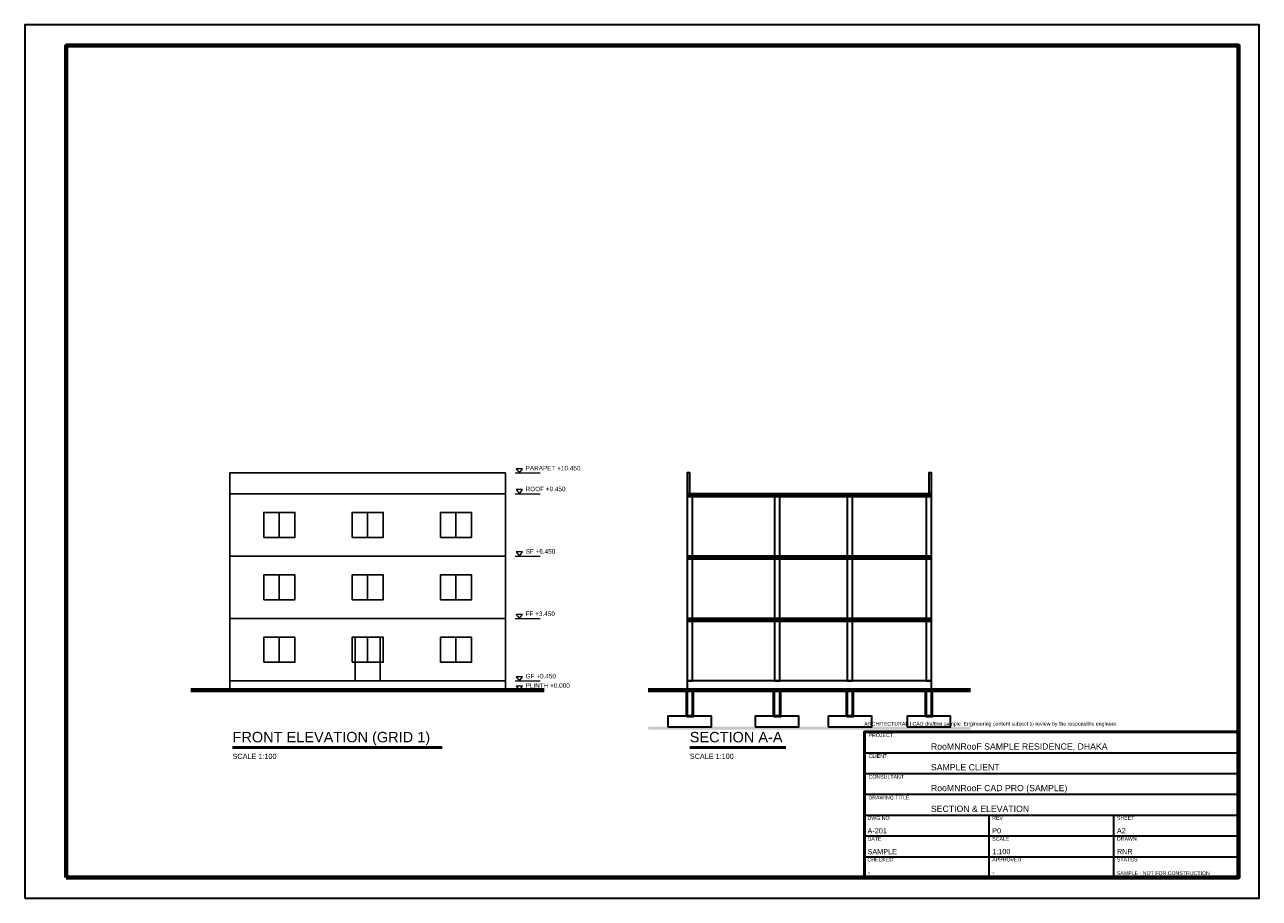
# Model space of a CAD drawing. Header units: millimetres. Extents: x -10000 to 49400, y -10000 to 32000.
import ezdxf

# ---------------------------------------------------------------- set-up
doc = ezdxf.new("R2010")
doc.units = ezdxf.units.MM
doc.header["$LTSCALE"] = 100
for name, color, linetype, lineweight, true_color in [('A-DOOR', 40, 'Continuous', 25, 0xffb703), ('A-ELEV', 140, 'Continuous', 25, 0x00bbf9), ('A-SECT', 223, 'Continuous', 35, 0xf15bb5), ('A-WINDOW', 133, 'Continuous', 25, 0x48cae4), ('ANNO-LEVEL', 51, 'Continuous', 18, 0xfdffb6), ('ANNO-TEXT', 7, 'Continuous', 18, 0xffffff), ('ANNO-TITLE', 7, 'Continuous', 35, 0xffc6ff), ('S-COL', 22, 'Continuous', 50, 0xd62828), ('S-FTG', 27, 'Continuous', 35, 0x99582a)]:
    doc.layers.add(name, color=color, linetype=linetype, lineweight=lineweight, true_color=true_color)
doc.layers.add('A-HATCH', color=13, linetype='Continuous', lineweight=9, true_color=0xc75146, transparency=0.4)
doc.styles.add('RNR_HEADING', font='arial.ttf')
doc.styles.add('RNR_TEXT', font='arial.ttf', dxfattribs={"width": 0.9})

msp = doc.modelspace()

# ---------------------------------------------------------------- hatches: boundary and pattern name
at = {"layer": 'A-HATCH', "true_color": 0x8c8ca0}
h = msp.add_hatch(dxfattribs=at)
h.set_pattern_fill('ANSI31', scale=5)
h.paths.add_polyline_path([(21875, 9325), (33625, 9325), (33625, 9450), (21875, 9450)])
h = msp.add_hatch(dxfattribs=at)
h.set_pattern_fill('ANSI31', scale=5)
h.paths.add_polyline_path([(21875, 6325), (33625, 6325), (33625, 6450), (21875, 6450)])
h = msp.add_hatch(dxfattribs=at)
h.set_pattern_fill('ANSI31', scale=5)
h.paths.add_polyline_path([(21875, 3325), (33625, 3325), (33625, 3450), (21875, 3450)])
at = {"layer": 'A-HATCH', "true_color": 0x7f5539}
h = msp.add_hatch(dxfattribs=at)
h.set_pattern_fill('EARTH', scale=20, angle=45)
h.paths.add_polyline_path([(20000, -1900), (35500, -1900), (35500, -1750), (20000, -1750)])

# ---------------------------------------------------------------- linework, layer by layer
at = {"layer": 'A-DOOR'}
msp.add_lwpolyline([(5900, 450), (7100, 450), (7100, 2550), (5900, 2550)], close=True, dxfattribs=at)
at = {"layer": 'A-ELEV'}
for p, q in [((-125, 9450), (13125, 9450)), ((-125, 6450), (13125, 6450)), ((-125, 3450), (13125, 3450)), ((-125, 450), (13125, 450))]:
    msp.add_line(p, q, dxfattribs=at)
at = {"layer": 'A-ELEV', "lineweight": 70}
msp.add_line((-2000, 0), (15000, 0), dxfattribs=at)
at = {"layer": 'A-ELEV'}
msp.add_lwpolyline([(-125, 0), (13125, 0), (13125, 10450), (-125, 10450)], close=True, dxfattribs=at)
at = {"layer": 'A-SECT', "lineweight": 70}
msp.add_line((20000, 0), (35500, 0), dxfattribs=at)
at = {"layer": 'A-SECT'}
for points in [[(21875, 9450), (22000, 9450), (22000, 10450), (21875, 10450)], [(33500, 9450), (33625, 9450), (33625, 10450), (33500, 10450)], [(21875, 9325), (33625, 9325), (33625, 9450), (21875, 9450)], [(21875, 6450), (22125, 6450), (22125, 9325), (21875, 9325)], [(26075, 6450), (26325, 6450), (26325, 9325), (26075, 9325)], [(29575, 6450), (29825, 6450), (29825, 9325), (29575, 9325)], [(33375, 6450), (33625, 6450), (33625, 9325), (33375, 9325)], [(21875, 6325), (33625, 6325), (33625, 6450), (21875, 6450)], [(21875, 3450), (22125, 3450), (22125, 6325), (21875, 6325)], [(26075, 3450), (26325, 3450), (26325, 6325), (26075, 6325)], [(29575, 3450), (29825, 3450), (29825, 6325), (29575, 6325)], [(33375, 3450), (33625, 3450), (33625, 6325), (33375, 6325)], [(21875, 3325), (33625, 3325), (33625, 3450), (21875, 3450)], [(21875, 450), (22125, 450), (22125, 3325), (21875, 3325)], [(26075, 450), (26325, 450), (26325, 3325), (26075, 3325)], [(29575, 450), (29825, 450), (29825, 3325), (29575, 3325)], [(33375, 450), (33625, 450), (33625, 3325), (33375, 3325)], [(21875, 0), (33625, 0), (33625, 450), (21875, 450)]]:
    msp.add_lwpolyline(points, close=True, dxfattribs=at)
at = {"layer": 'A-WINDOW'}
for p, q in [((2250, 7350), (2250, 8550)), ((6500, 7350), (6500, 8550)), ((10750, 7350), (10750, 8550)), ((2250, 4350), (2250, 5550)), ((6500, 4350), (6500, 5550)), ((10750, 4350), (10750, 5550)), ((2250, 1350), (2250, 2550)), ((6500, 1350), (6500, 2550)), ((10750, 1350), (10750, 2550))]:
    msp.add_line(p, q, dxfattribs=at)
for points in [[(1500, 7350), (3000, 7350), (3000, 8550), (1500, 8550)], [(5750, 7350), (7250, 7350), (7250, 8550), (5750, 8550)], [(10000, 7350), (11500, 7350), (11500, 8550), (10000, 8550)], [(1500, 4350), (3000, 4350), (3000, 5550), (1500, 5550)], [(5750, 4350), (7250, 4350), (7250, 5550), (5750, 5550)], [(10000, 4350), (11500, 4350), (11500, 5550), (10000, 5550)], [(1500, 1350), (3000, 1350), (3000, 2550), (1500, 2550)], [(5750, 1350), (7250, 1350), (7250, 2550), (5750, 2550)], [(10000, 1350), (11500, 1350), (11500, 2550), (10000, 2550)]]:
    msp.add_lwpolyline(points, close=True, dxfattribs=at)
at = {"layer": 'ANNO-LEVEL'}
for p, q in [((13600, 10450), (14800, 10450)), ((13600, 9450), (14800, 9450)), ((13600, 6450), (14800, 6450)), ((13600, 3450), (14800, 3450)), ((13600, 450), (14800, 450)), ((13600, 0), (14800, 0))]:
    msp.add_line(p, q, dxfattribs=at)
for points in [[(13800, 10450), (13950, 10650), (13650, 10650)], [(13800, 9450), (13950, 9650), (13650, 9650)], [(13800, 6450), (13950, 6650), (13650, 6650)], [(13800, 3450), (13950, 3650), (13650, 3650)], [(13800, 450), (13950, 650), (13650, 650)], [(13800, 0), (13950, 200), (13650, 200)]]:
    msp.add_lwpolyline(points, close=True, dxfattribs=at)
at = {"layer": 'ANNO-TEXT', "lineweight": 50}
for p, q in [((0, -2750), (10080, -2750)), ((22000, -2750), (26620, -2750))]:
    msp.add_line(p, q, dxfattribs=at)
at = {"layer": 'ANNO-TITLE'}
for p, q in [((30400, -3000), (48400, -3000)), ((30400, -4000), (48400, -4000)), ((30400, -5000), (48400, -5000)), ((30400, -6000), (48400, -6000)), ((36400, -9000), (36400, -6000)), ((42400, -9000), (42400, -6000)), ((30400, -7000), (48400, -7000)), ((30400, -8000), (48400, -8000))]:
    msp.add_line(p, q, dxfattribs=at)
msp.add_lwpolyline([(-10000, -10000), (49400, -10000), (49400, 32000), (-10000, 32000)], close=True, dxfattribs=at)
at = {"layer": 'ANNO-TITLE', "lineweight": 70}
msp.add_lwpolyline([(-8000, -9000), (48400, -9000), (48400, 31000), (-8000, 31000)], close=True, dxfattribs=at)
at = {"layer": 'ANNO-TITLE', "lineweight": 50}
msp.add_lwpolyline([(30400, -9000), (48400, -9000), (48400, -2000), (30400, -2000)], close=True, dxfattribs=at)
at = {"layer": 'S-COL'}
for points in [[(21850, -1250), (22150, -1250), (22150, 0), (21850, 0)], [(26050, -1250), (26350, -1250), (26350, 0), (26050, 0)], [(29550, -1250), (29850, -1250), (29850, 0), (29550, 0)], [(33350, -1250), (33650, -1250), (33650, 0), (33350, 0)]]:
    msp.add_lwpolyline(points, close=True, dxfattribs=at)
at = {"layer": 'S-FTG'}
for points in [[(20950, -1750), (23050, -1750), (23050, -1250), (20950, -1250)], [(25150, -1750), (27250, -1750), (27250, -1250), (25150, -1250)], [(28650, -1750), (30750, -1750), (30750, -1250), (28650, -1250)], [(32450, -1750), (34550, -1750), (34550, -1250), (32450, -1250)]]:
    msp.add_lwpolyline(points, close=True, dxfattribs=at)

# ---------------------------------------------------------------- texts
at = {"layer": 'ANNO-LEVEL', "style": 'RNR_TEXT'}
for s, p in [('PARAPET +10.450', (14100, 10570)), ('ROOF +9.450', (14100, 9570)), ('SF +6.450', (14100, 6570)), ('FF +3.450', (14100, 3570)), ('GF +0.450', (14100, 570)), ('PLINTH +0.000', (14100, 120))]:
    msp.add_text(s, height=220, dxfattribs=at).set_placement(p)
at = {"layer": 'ANNO-TEXT'}
for s, height, style, p in [('FRONT ELEVATION (GRID 1)', 500, 'RNR_HEADING', (0, -2500)), ('SECTION A-A', 500, 'RNR_HEADING', (22000, -2500)), ('SCALE 1:100', 250, 'RNR_TEXT', (0, -3300)), ('SCALE 1:100', 250, 'RNR_TEXT', (22000, -3300))]:
    msp.add_text(s, height=height, dxfattribs=dict(at, style=style)).set_placement(p)
at = {"layer": 'ANNO-TITLE', "style": 'RNR_TEXT'}
for s, height, p in [('ARCHITECTURAL | CAD drafting sample. Engineering content subject to review by the responsible engineer.', 180, (30400, -1700)), ('PROJECT', 180, (30600, -2250)), ('RooMNRooF SAMPLE RESIDENCE, DHAKA', 300, (33600, -2850)), ('CLIENT', 180, (30600, -3250)), ('SAMPLE CLIENT', 300, (33600, -3850)), ('CONSULTANT', 180, (30600, -4250)), ('RooMNRooF CAD PRO (SAMPLE)', 300, (33600, -4850)), ('DRAWING TITLE', 180, (30600, -5250)), ('SECTION & ELEVATION', 300, (33600, -5850)), ('DWG NO', 180, (30550, -6230)), ('REV', 180, (36550, -6230)), ('SHEET', 180, (42550, -6230)), ('A-201', 250, (30550, -6880)), ('DATE', 180, (30550, -7230)), ('SCALE', 180, (36550, -7230)), ('P0', 250, (36550, -6880)), ('A2', 250, (42550, -6880)), ('DRAWN', 180, (42550, -7230)), ('SAMPLE', 250, (30550, -7880)), ('1:100', 250, (36550, -7880)), ('RNR', 250, (42550, -7880)), ('CHECKED', 180, (30550, -8230)), ('APPROVED', 180, (36550, -8230)), ('STATUS', 180, (42550, -8230)), ('-', 250, (30550, -8880)), ('-', 250, (36550, -8880)), ('SAMPLE - NOT FOR CONSTRUCTION', 180, (42550, -8880))]:
    msp.add_text(s, height=height, dxfattribs=at).set_placement(p)

doc.saveas('drawing.dxf')
